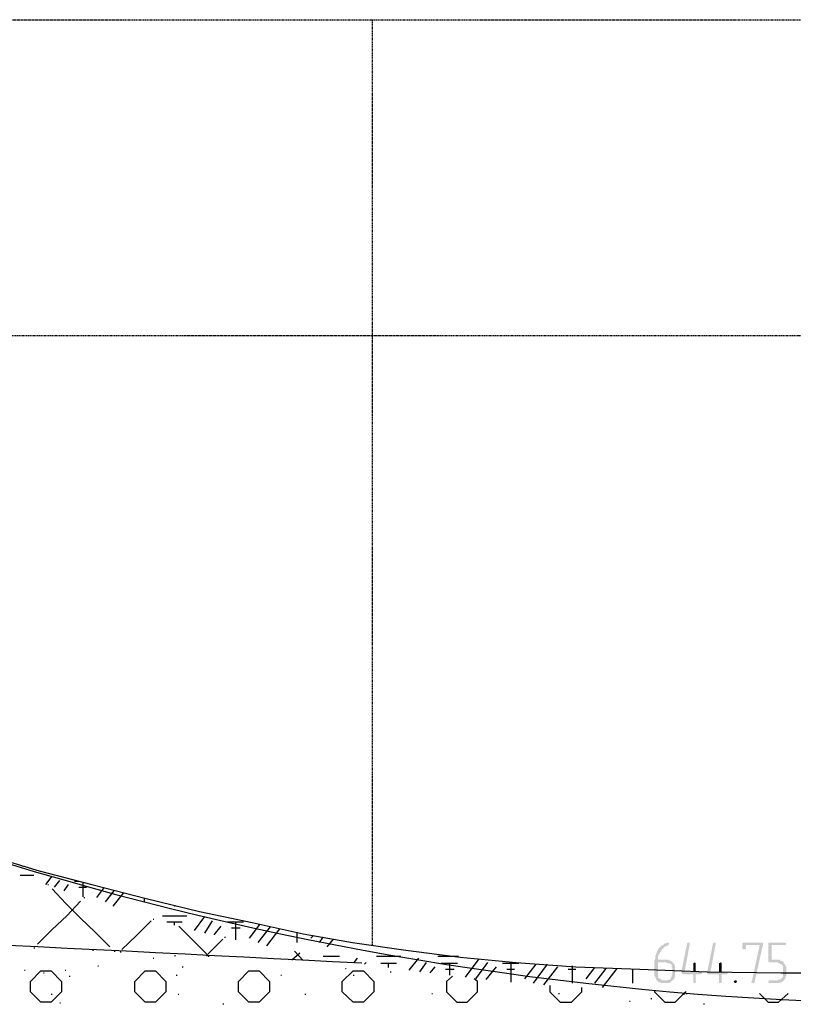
# Model space of a CAD drawing. Header units: millimetres. Extents: x -93479 to 1057970, y -66333 to 172656.
# Tile 135 of 145: x 225367 to 229164, y 50402 to 55234. Entities that reach past the tile are written whole.
import ezdxf

# ---------------------------------------------------------------- set-up
doc = ezdxf.new("R2010")
doc.units = ezdxf.units.MM
doc.linetypes.add('01 Штриховая _4 мм_', pattern=[6, 3.5, -2.5])
doc.layers.add('PDF _Геометрия', color=7, linetype='Continuous')
doc.layers.add('PDF _Сплошная заливка', color=7, linetype='Continuous')

# ---------------------------------------------------------------- blocks, each defined once
blk = doc.blocks.new('геология3')
at = {"layer": 'PDF _Сплошная заливка', "transparency": 33554559}
for points in [[(67.0378, -10.1965), (67.0361, -10.1965), (67.0344, -10.1982), (67.0311, -10.1982), (67.0294, -10.1998), (67.0278, -10.2015), (67.0261, -10.2015), (67.0244, -10.2032), (67.0228, -10.2048), (67.0211, -10.2065), (67.0194, -10.2082), (67.0178, -10.2098), (67.0178, -10.2115), (67.0161, -10.2132), (67.0161, -10.2148), (67.0144, -10.2182), (67.0144, -10.2198), (67.0128, -10.2215), (67.0128, -10.2282), (67.0111, -10.2315), (67.0111, -10.2598), (67.0128, -10.2632), (67.0128, -10.2648), (67.0144, -10.2665), (67.0144, -10.2682), (67.0161, -10.2698), (67.0278, -10.2698), (67.0261, -10.2682), (67.0244, -10.2682), (67.0228, -10.2665), (67.0211, -10.2665), (67.0194, -10.2648), (67.0178, -10.2615), (67.0178, -10.2348), (67.0461, -10.2348), (67.0444, -10.2332), (67.0428, -10.2315), (67.0411, -10.2315), (67.0378, -10.2298), (67.0178, -10.2298), (67.0178, -10.2232), (67.0194, -10.2215), (67.0194, -10.2198), (67.0211, -10.2182), (67.0211, -10.2165), (67.0228, -10.2148), (67.0244, -10.2132), (67.0244, -10.2115), (67.0261, -10.2098), (67.0278, -10.2082), (67.0294, -10.2065), (67.0311, -10.2048), (67.0344, -10.2032), (67.0361, -10.2032), (67.0378, -10.2015), (67.0394, -10.1998), (67.0394, -10.1965)], [(67.0778, -10.1965), (67.0761, -10.1965), (67.0744, -10.1982), (67.0628, -10.2548), (67.0644, -10.2565), (67.0661, -10.2582), (67.0861, -10.2582), (67.0861, -10.2748), (67.0911, -10.2748), (67.0911, -10.2715), (67.0911, -10.2582), (67.0994, -10.2582), (67.1028, -10.2565), (67.1028, -10.2532), (67.0694, -10.2532), (67.0794, -10.1998), (67.0794, -10.1965)], [(67.1278, -10.1965), (67.1261, -10.1965), (67.1244, -10.1982), (67.1128, -10.2548), (67.1144, -10.2565), (67.1161, -10.2582), (67.1361, -10.2582), (67.1361, -10.2748), (67.1411, -10.2748), (67.1411, -10.2715), (67.1411, -10.2582), (67.1494, -10.2582), (67.1528, -10.2565), (67.1528, -10.2532), (67.1194, -10.2532), (67.1294, -10.1998), (67.1294, -10.1965)], [(67.2178, -10.1965), (67.1828, -10.1965), (67.1811, -10.1982), (67.1811, -10.2082), (67.1828, -10.2098), (67.1861, -10.2098), (67.1878, -10.2082), (67.1878, -10.2015), (67.2144, -10.2015), (67.2211, -10.1998), (67.2211, -10.1965)], [(67.2211, -10.1998), (67.2144, -10.2015), (67.1994, -10.2715), (67.1978, -10.2715), (67.1994, -10.2748), (67.2028, -10.2748), (67.2044, -10.2732)], [(67.2628, -10.1965), (67.2328, -10.1965), (67.2311, -10.1982), (67.2311, -10.2332), (67.2328, -10.2348), (67.2494, -10.2348), (67.2511, -10.2365), (67.2528, -10.2365), (67.2544, -10.2382), (67.2561, -10.2382), (67.2578, -10.2398), (67.2594, -10.2415), (67.2594, -10.2632), (67.2578, -10.2648), (67.2561, -10.2665), (67.2544, -10.2682), (67.2511, -10.2682), (67.2494, -10.2698), (67.2328, -10.2698), (67.2311, -10.2715), (67.2328, -10.2748), (67.2528, -10.2748), (67.2544, -10.2732), (67.2578, -10.2732), (67.2594, -10.2715), (67.2611, -10.2698), (67.2628, -10.2682), (67.2628, -10.2665), (67.2644, -10.2648), (67.2644, -10.2615), (67.2661, -10.2598), (67.2661, -10.2448), (67.2644, -10.2415), (67.2644, -10.2398), (67.2628, -10.2382), (67.2611, -10.2365), (67.2611, -10.2348), (67.2594, -10.2332), (67.2561, -10.2315), (67.2544, -10.2315), (67.2528, -10.2298), (67.2378, -10.2298), (67.2378, -10.2015), (67.2644, -10.2015), (67.2661, -10.1998), (67.2644, -10.1965)], [(67.0461, -10.2348), (67.0344, -10.2348), (67.0361, -10.2365), (67.0411, -10.2365), (67.0428, -10.2382), (67.0444, -10.2398), (67.0444, -10.2448), (67.0461, -10.2465), (67.0461, -10.2582), (67.0444, -10.2598), (67.0444, -10.2632), (67.0428, -10.2648), (67.0428, -10.2665), (67.0411, -10.2682), (67.0378, -10.2682), (67.0361, -10.2698), (67.0161, -10.2698), (67.0178, -10.2715), (67.0194, -10.2732), (67.0228, -10.2732), (67.0244, -10.2748), (67.0394, -10.2748), (67.0411, -10.2732), (67.0428, -10.2732), (67.0444, -10.2715), (67.0461, -10.2698), (67.0478, -10.2682), (67.0494, -10.2665), (67.0494, -10.2648), (67.0511, -10.2632), (67.0511, -10.2415), (67.0494, -10.2398), (67.0494, -10.2382), (67.0478, -10.2365)], [(67.0894, -10.2348), (67.0861, -10.2365), (67.0861, -10.2382), (67.0861, -10.2532), (67.0694, -10.2532), (67.0911, -10.2532), (67.0911, -10.2365)], [(67.1394, -10.2348), (67.1361, -10.2365), (67.1361, -10.2382), (67.1361, -10.2532), (67.1194, -10.2532), (67.1411, -10.2532), (67.1411, -10.2365)], [(67.1678, -10.2698), (67.1661, -10.2698), (67.1644, -10.2715), (67.1661, -10.2748), (67.1694, -10.2748), (67.1694, -10.2732), (67.1711, -10.2715), (67.1694, -10.2698)]]:
    blk.add_hatch(color=7, dxfattribs=at).paths.add_polyline_path(points)
at = {"layer": 'PDF _Геометрия', "color": 7, "lineweight": 25}
for points in [[(65.7244, -10.0282), (65.8228, -10.0582), (65.9244, -10.0848), (66.0294, -10.1115), (66.1328, -10.1365), (66.2344, -10.1582), (66.3328, -10.1798), (66.4278, -10.1965), (66.5311, -10.2115), (66.6361, -10.2248), (66.7444, -10.2348), (66.8594, -10.2432), (66.9828, -10.2482), (67.1128, -10.2532), (67.2561, -10.2548), (67.5628, -10.2548)], [(65.7894, -10.0482), (65.7911, -10.0482)], [(65.7861, -10.0665), (65.8128, -10.0665)], [(65.8361, -10.0848), (65.8478, -10.0682)], [(65.8394, -10.0848), (65.8411, -10.0848)], [(65.9594, -10.2048), (65.9311, -10.1765), (65.9028, -10.1498), (65.8744, -10.1215), (65.8478, -10.0932)], [(65.8528, -10.0898), (65.8628, -10.0765)], [(65.8711, -10.0965), (65.8794, -10.0848)], [(65.8911, -10.0782), (65.8994, -10.0782)], [(65.8994, -10.0898), (65.9144, -10.0898)], [(65.9078, -10.1082), (65.9078, -10.0798)], [(65.9344, -10.1098), (65.9478, -10.0915)], [(65.9094, -10.1098), (65.9111, -10.1098)], [(65.9511, -10.1182), (65.9678, -10.0965)], [(65.9661, -10.1265), (65.9861, -10.1015)], [(66.0261, -10.1182), (66.0261, -10.1115)], [(65.8194, -10.1998), (65.8478, -10.1715), (65.8761, -10.1448), (65.9028, -10.1165)], [(66.0844, -10.1265), (66.0861, -10.1248)], [(66.0428, -10.1515), (66.0444, -10.1515)], [(66.0611, -10.1448), (66.1078, -10.1448)], [(66.1228, -10.1732), (66.1428, -10.1465)], [(65.9828, -10.2098), (66.0111, -10.1832), (66.0394, -10.1548)], [(66.0694, -10.1565), (66.0994, -10.1565)], [(66.0844, -10.1632), (66.0844, -10.1565)], [(66.1494, -10.2215), (66.1211, -10.1932), (66.0928, -10.1648)], [(66.1428, -10.1782), (66.1578, -10.1548)], [(66.1611, -10.1815), (66.1744, -10.1648)], [(66.1861, -10.1565), (66.2178, -10.1565)], [(66.1944, -10.1682), (66.2111, -10.1682)], [(66.2028, -10.1915), (66.2028, -10.1565)], [(66.2294, -10.1882), (66.2494, -10.1615)], [(66.2461, -10.1965), (66.2694, -10.1665)], [(66.2628, -10.2032), (66.2878, -10.1698)], [(66.1811, -10.1865), (66.1828, -10.1865)], [(66.3211, -10.1965), (66.3211, -10.1765)], [(66.3478, -10.1882), (66.3528, -10.1832)], [(66.3644, -10.1965), (66.3711, -10.1865)], [(65.8128, -10.2065), (65.8144, -10.2065)], [(66.1494, -10.2182), (66.1778, -10.1898)], [(66.3794, -10.2048), (66.3911, -10.1898)], [(65.9678, -10.2132), (65.9694, -10.2132)], [(65.9794, -10.2148), (65.9811, -10.2148)], [(66.0428, -10.2265), (66.0444, -10.2265)], [(66.0844, -10.2215), (66.0861, -10.2215)], [(66.1461, -10.2215), (66.1478, -10.2215)], [(66.1494, -10.2232), (66.1511, -10.2232)], [(66.3111, -10.2298), (66.3261, -10.2165)], [(66.3328, -10.2315), (66.3161, -10.2132)], [(66.3711, -10.2232), (66.4028, -10.2232)], [(66.4311, -10.2348), (66.4378, -10.2265)], [(66.4744, -10.2232), (66.5211, -10.2232)], [(66.5378, -10.2498), (66.5561, -10.2265)], [(66.5928, -10.2232), (66.6328, -10.2232)], [(65.9361, -10.2415), (65.9378, -10.2415)], [(66.0994, -10.2432), (66.1011, -10.2432)], [(66.4144, -10.2465), (66.4161, -10.2465)], [(66.4511, -10.2382), (66.4544, -10.2348)], [(66.4828, -10.2365), (66.5128, -10.2365)], [(66.4978, -10.2448), (66.4978, -10.2365)], [(66.5578, -10.2532), (66.5711, -10.2348)], [(66.5778, -10.2548), (66.5878, -10.2432)], [(66.5994, -10.2365), (66.6311, -10.2365)], [(66.6161, -10.2598), (66.6161, -10.2365)], [(66.6461, -10.2632), (66.6728, -10.2282)], [(66.6661, -10.2665), (66.6894, -10.2348)], [(66.6861, -10.2682), (66.7061, -10.2432)], [(66.7178, -10.2365), (66.7494, -10.2365)], [(66.7344, -10.2732), (66.7344, -10.2365)], [(66.7611, -10.2665), (66.7828, -10.2382)], [(66.7778, -10.2748), (66.8044, -10.2382)], [(66.7978, -10.2782), (66.8244, -10.2432)], [(66.8528, -10.2748), (66.8528, -10.2415)], [(66.8794, -10.2665), (66.8961, -10.2448)], [(66.8961, -10.2748), (66.9178, -10.2465)], [(66.9111, -10.2832), (66.9394, -10.2465)], [(65.7944, -10.2498), (65.7961, -10.2498)], [(65.8311, -10.2548), (65.8328, -10.2548)], [(65.8728, -10.2498), (65.8744, -10.2498)], [(65.8811, -10.2615), (65.8828, -10.2615)], [(66.0878, -10.2598), (66.0894, -10.2598)], [(66.2894, -10.2598), (66.2911, -10.2598)], [(66.4294, -10.2598), (66.4311, -10.2598)], [(66.5011, -10.2532), (66.5028, -10.2532)], [(66.6078, -10.2482), (66.6244, -10.2482)], [(66.6211, -10.2615), (66.6094, -10.2715), (66.6094, -10.2915), (66.6294, -10.3115), (66.6494, -10.3115), (66.6694, -10.2915), (66.6694, -10.2715), (66.6628, -10.2665)], [(66.7261, -10.2482), (66.7411, -10.2482)], [(66.8444, -10.2482), (66.8594, -10.2482)], [(66.9694, -10.2748), (66.9694, -10.2482)], [(66.8094, -10.2798), (66.8094, -10.2915), (66.8294, -10.3115), (66.8511, -10.3115), (66.8711, -10.2915), (66.8711, -10.2832)], [(65.8461, -10.2965), (65.8478, -10.2965)], [(66.0911, -10.2965), (66.0928, -10.2965)], [(66.3361, -10.2965), (66.3378, -10.2965)], [(66.5811, -10.2948), (66.5828, -10.2948)], [(66.8261, -10.2948), (66.8278, -10.2948)], [(67.0111, -10.2898), (67.0111, -10.2915), (67.0311, -10.3115), (67.0511, -10.3115), (67.0711, -10.2915), (67.0728, -10.2915)], [(67.0678, -10.2965), (67.0694, -10.2965)], [(67.0728, -10.2948), (67.0744, -10.2948)], [(67.2144, -10.2948), (67.2311, -10.3115), (67.2511, -10.3115), (67.2694, -10.2948)], [(65.8628, -10.3132), (65.8644, -10.3132)], [(66.1778, -10.3148), (66.1794, -10.3148)], [(66.9628, -10.3098), (66.9644, -10.3098)], [(67.0044, -10.3048), (67.0061, -10.3048)], [(67.1061, -10.3148), (67.1078, -10.3148)]]:
    blk.add_lwpolyline(points, dxfattribs=at)
for points in [[(65.9278, -10.2115), (65.9261, -10.2115)], [(65.8061, -10.2915), (65.8061, -10.2715), (65.8261, -10.2515), (65.8461, -10.2515), (65.8661, -10.2715), (65.8661, -10.2915), (65.8461, -10.3115), (65.8261, -10.3115)], [(66.0078, -10.2915), (66.0078, -10.2715), (66.0278, -10.2515), (66.0478, -10.2515), (66.0678, -10.2715), (66.0678, -10.2915), (66.0478, -10.3115), (66.0278, -10.3115)], [(66.2078, -10.2915), (66.2078, -10.2715), (66.2278, -10.2515), (66.2478, -10.2515), (66.2678, -10.2715), (66.2678, -10.2915), (66.2478, -10.3115), (66.2278, -10.3115)], [(66.4078, -10.2915), (66.4078, -10.2715), (66.4294, -10.2515), (66.4494, -10.2515), (66.4694, -10.2715), (66.4694, -10.2915), (66.4494, -10.3115), (66.4294, -10.3115)]]:
    blk.add_lwpolyline(points, close=True, dxfattribs=at)
for centre, radius, start, end in [((67.5854, -4.0518), 6.2634, 250.56219, 282.43753), ((53.0276, -270.7277), 260.8366, 87.051179, 88.653323)]:
    blk.add_arc(centre, radius, start, end, dxfattribs=at)

msp = doc.modelspace()

# ---------------------------------------------------------------- linework, layer by layer
at = {"layer": 'PDF _Геометрия', "color": 7, "linetype": '01 Штриховая _4 мм_', "lineweight": 25}
for p, q in [((227096.9, 55233.6), (227096.9, 50693)), ((208524.2, 53683.4), (239108.7, 53683.4))]:
    msp.add_line(p, q, dxfattribs=at)
msp.add_lwpolyline([(211726.3, 55233.6), (237905.8, 55233.6), (237905.8, 49983.4), (211726.3, 49983.4)], close=True, dxfattribs=at)

# ---------------------------------------------------------------- block references
at = {"color": 7, "xscale": 2541.29606099, "yscale": 2541.29606099, "zscale": 2541.29606099}
msp.add_blockref('геология3', (58186.8, 76618), dxfattribs=at)

doc.saveas('drawing.dxf')
